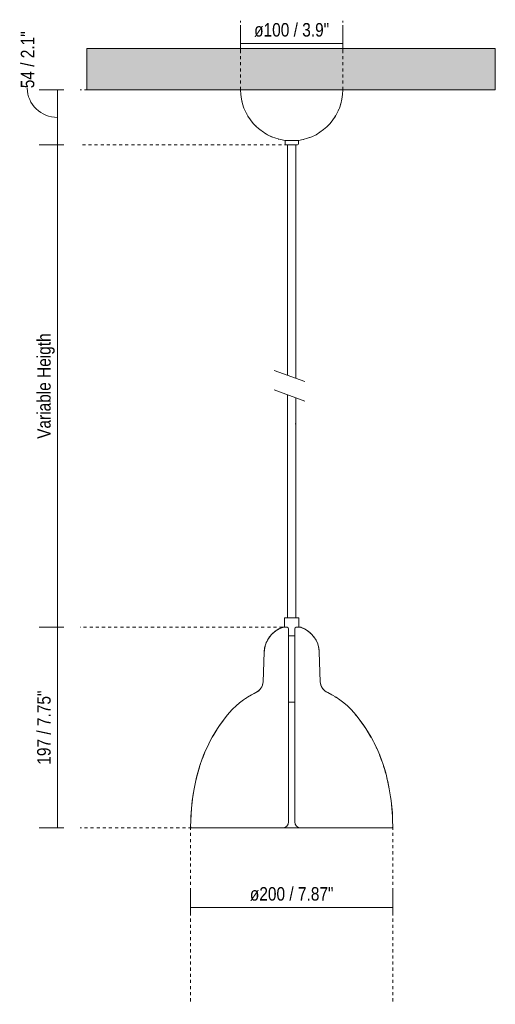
# Model space of a CAD drawing. Header units: millimetres. Extents: x 6329 to 8193, y 1104 to 6778.
# Tile 1 of 4: x 6329 to 6795, y 1104 to 2069. Entities that reach past the tile are written whole.
import ezdxf

# ---------------------------------------------------------------- set-up
doc = ezdxf.new("R2010")
doc.units = ezdxf.units.MM
doc.linetypes.add('Dash', pattern=[6, 3, -3])
for name, color, linetype, lineweight in [('Cotas', 7, 'Continuous', 9), ('Cotas-6', 7, 'Continuous', 9), ('Lighthing Fixture Detail Wide Black', 7, 'Continuous', 20), ('Luminarias', 7, 'Continuous', 20), ('Techos', 7, 'Continuous', 9)]:
    doc.layers.add(name, color=color, linetype=linetype, lineweight=lineweight)
doc.layers.add('Lighthing Fixture Dim Grey Dash', color=7, linetype='Dash', lineweight=9, true_color=0xd2d2d2)
doc.styles.add('Arial Narrow', font='ARIALN.TTF', dxfattribs={"height": 13.2})
doc.dimstyles.new('FARO_-_2_2mm_Arial_Narrow_mm_Inch_Left', dxfattribs={"dimscale": 304.8, "dimtxt": 13.509289, "dimasz": 0, "dimexe": 0.059055, "dimexo": 0.0625, "dimgap": 0.009843, "dimtad": 1, "dimdec": 0, "dimzin": 0, "dimdsep": 46, "dimtxsty": 'Arial Narrow', "dimblk1": 'NONE', "dimblk2": 'NONE', "dimsah": 1, "dimcen": 0.09, "dimadec": 0, "dimazin": 0, "dimtfac": 1, "dimtdec": 4, "dimtix": 1, "dimtmove": 0, "dimatfit": 3, "dimfxl": 0.019685, "dimfxlon": 1, "dimtvp": 1, "dimtolj": 1, "dimtzin": 0, "dimarcsym": 2})
doc.dimstyles.new('FARO_-_2_2mm_Arial_Narrow_mm_Inch_Left_1', dxfattribs={"dimscale": 304.8, "dimtxt": 13.509289, "dimasz": 0, "dimexe": 0.059055, "dimexo": 0.0625, "dimgap": 0.009843, "dimtad": 1, "dimdec": 0, "dimzin": 0, "dimdsep": 46, "dimtxsty": 'Arial Narrow', "dimblk1": 'NONE', "dimblk2": 'NONE', "dimsah": 1, "dimcen": 0.09, "dimadec": 0, "dimazin": 0, "dimtfac": 1, "dimtdec": 4, "dimtix": 1, "dimtmove": 1, "dimatfit": 3, "dimfxl": 0.019685, "dimfxlon": 1, "dimtvp": 1, "dimtolj": 1, "dimtzin": 0, "dimarcsym": 2})

# ---------------------------------------------------------------- blocks, each defined once
blk = doc.blocks.new('64258 - 64255 VENICE White Ceramics pendant lamp-464681-Alzado_PDF')
at = {"layer": 'Luminarias'}
for p, q in [((6546.9, 1988.6), (6546.86, 1988.74)), ((6645.15, 1993.97), (6645.1, 1993.29)), ((6548.82, 1982.3), (6548.8, 1982.38)), ((6551.63, 1976.18), (6551.56, 1976.32)), ((6624.91, 1959.54), (6624.77, 1959.45)), ((6583.11, 1951.61), (6582.45, 1951.75)), ((6613.24, 1953.24), (6613.08, 1953.17)), ((6619.21, 1955.96), (6619.13, 1955.92)), ((6589.23, 1946.42), (6589.21, 1946.5)), ((6601.67, 1946.19), (6601.55, 1946.15)), ((6576.15, 1466.63), (6577.97, 1468.21)), ((6586.42, 1473.29), (6586.77, 1473.35)), ((6604.36, 1473.35), (6604.71, 1473.29)), ((6619.28, 1460.74), (6619.34, 1460.64)), ((6621.27, 1456.09), (6621.31, 1455.92)), ((6566.98, 1416.75), (6567.45, 1419)), ((6623.53, 1420), (6624.06, 1416.99)), ((6560.3, 1409.39), (6562.95, 1410.98)), ((6563.49, 1411.48), (6565.11, 1413.2)), ((6565.61, 1413.92), (6566.65, 1415.91)), ((6624.33, 1416.3), (6625.35, 1414.17)), ((6625.85, 1413.45), (6627.33, 1411.76)), ((6627.99, 1411.15), (6629.94, 1409.89)), ((6551.07, 1404.01), (6551.17, 1404.07)), ((6652.46, 1393.96), (6652.54, 1393.88))]:
    blk.add_line(p, q, dxfattribs=at)
at = {"layer": 'Luminarias', "flags": 128}
for points in [[(6545.88, 1994.8), (6545.78, 1995.38), (6545.56, 2000)], [(6641.77, 1981.05), (6641.52, 1980.34), (6640.99, 1979.3)], [(6643.85, 1987.18), (6643.75, 1986.69), (6643.31, 1985.46)], [(6555.94, 1969.65), (6555.23, 1970.49), (6554.98, 1970.88)], [(6635.24, 1969.71), (6634.62, 1968.82), (6634.14, 1968.3)], [(6638.88, 1975.18), (6638.46, 1974.35), (6637.9, 1973.55)], [(6560.37, 1964.6), (6559.56, 1965.34), (6559.12, 1965.85)], [(6565.32, 1960.27), (6564.54, 1960.81), (6563.81, 1961.48)], [(6630.83, 1964.67), (6630.08, 1963.85), (6629.72, 1963.55)], [(6570.77, 1956.64), (6570.08, 1956.99), (6569.09, 1957.67)], [(6576.58, 1953.78), (6576.09, 1953.95), (6574.88, 1954.56)], [(6607.23, 1951.41), (6606.64, 1951.23), (6602.09, 1950.41)], [(6578.02, 1468.25), (6579.88, 1469.86), (6580.5, 1470.21)], [(6581.91, 1471.04), (6584.15, 1472.35), (6586.42, 1473.29)], [(6604.71, 1473.29), (6609.18, 1471.19), (6609.74, 1470.79)], [(6611.2, 1469.75), (6613.2, 1468.32), (6614.14, 1467.34)], [(6570.24, 1456.92), (6570.72, 1458.42), (6571.43, 1459.74)], [(6572.75, 1462.2), (6573.06, 1462.77), (6574.84, 1465)], [(6615.92, 1465.49), (6616.62, 1464.76), (6617.83, 1462.94)], [(6568.6, 1448.82), (6569.22, 1453.72), (6569.44, 1454.42)], [(6621.8, 1453.69), (6622.33, 1451.27), (6622.53, 1448.82)], [(6557.87, 1408.06), (6558.71, 1408.56), (6560.3, 1409.39)], [(6638.25, 1405.16), (6638.55, 1404.99), (6638.86, 1404.77)], [(6537.16, 1392.43), (6537.39, 1392.69), (6537.67, 1392.95)], [(6525.21, 1377.38), (6527.06, 1380.17), (6531.48, 1386.05)], [(6657.84, 1388.16), (6658.51, 1387.44), (6659.64, 1386.05)], [(6659.64, 1386.05), (6666.63, 1376.48), (6667.26, 1375.46)], [(6518.76, 1367.08), (6520.53, 1370.27), (6522.34, 1373.03)], [(6669.03, 1372.61), (6672.87, 1366.4), (6673.41, 1365.36)], [(6513.19, 1356.45), (6514.78, 1359.91), (6515.85, 1361.85)], [(6508.27, 1344.9), (6509.83, 1349.14), (6510.47, 1350.53)], [(6676.24, 1359.89), (6678.32, 1355.87), (6678.92, 1354.46)], [(6681.46, 1348.47), (6682.95, 1344.96), (6683.66, 1342.86)], [(6500.11, 1315.01), (6502.48, 1326.62), (6505.72, 1338.02), (6506.13, 1339.12)], [(6685.57, 1337.19), (6686.74, 1333.73), (6687.55, 1330.54)], [(6688.83, 1325.48), (6689.65, 1322.24), (6691.02, 1315.01)], [(6496.74, 1284.24), (6497.3, 1296.08), (6498.77, 1307.84), (6500.11, 1315.01)], [(6691.02, 1315.01), (6693.03, 1303.33), (6694.15, 1291.53), (6694.39, 1284.24)]]:
    blk.add_lwpolyline(points, dxfattribs=at)
blk = doc.blocks.new('DIMBLOCK1-Alzado_PDF')
at = {"layer": 'Cotas-6', "color": 251, "true_color": 0x5b5b5b}
for p, q in [((6496.58, 1198.75), (6496.58, 1216.75)), ((6694.54, 1198.75), (6694.54, 1216.75)), ((6496.58, 1198.75), (6694.54, 1198.75)), ((6496.58, 1198.75), (6496.58, 1192.75)), ((6694.54, 1198.75), (6694.54, 1192.75))]:
    blk.add_line(p, q, dxfattribs=at)
at = {"layer": 'Cotas-6', "color": 0, "insert": (6554.61, 1218.81), "char_height": 13.2, "width": 98.2962, "attachment_point": 1, "line_spacing_factor": 0.974696, "style": 'Arial Narrow'}
blk.add_mtext('ø\\fArial Narrow|b0|i0|c254|p34|;\u202c200 / 7.87"', dxfattribs=at)
blk = doc.blocks.new('_None')
blk = doc.blocks.new('DIMBLOCK2-Alzado_PDF')
at = {"layer": 'Cotas-6', "color": 251, "true_color": 0x5b5b5b}
for p, q in [((6545.56, 2045.28), (6545.56, 2063.28)), ((6645.57, 2045.28), (6645.57, 2063.28)), ((6545.56, 2045.28), (6645.57, 2045.28)), ((6545.56, 2045.28), (6545.56, 2039.28)), ((6645.57, 2045.28), (6645.57, 2039.28))]:
    blk.add_line(p, q, dxfattribs=at)
at = {"layer": 'Cotas-6', "color": 0, "insert": (6558.79, 2065.34), "char_height": 13.2, "width": 88.2607, "attachment_point": 1, "line_spacing_factor": 0.974696, "style": 'Arial Narrow'}
blk.add_mtext('ø100 / 3.9"', dxfattribs=at)
blk = doc.blocks.new('DIMBLOCK3-Alzado_PDF')
at = {"layer": 'Cotas-6', "color": 251, "true_color": 0x5b5b5b}
for p, q in [((6366.37, 2000), (6348.37, 2000)), ((6366.37, 2000), (6366.37, 1946)), ((6366.37, 2000), (6372.37, 2000)), ((6366.37, 1946), (6348.37, 1946)), ((6366.37, 1946), (6372.37, 1946))]:
    blk.add_line(p, q, dxfattribs=at)
blk.add_ellipse((6366.37, 2001.5), major_axis=(29.73, 0), ratio=0.958732, start_param=3.141593, end_param=4.712389, dxfattribs=at)
at = {"layer": 'Cotas-6', "color": 0, "insert": (6330.3, 2001.5), "char_height": 13.2, "width": 67.1605, "attachment_point": 1, "rotation": 90, "line_spacing_factor": 0.974696, "style": 'Arial Narrow'}
blk.add_mtext('54 / 2.1"', dxfattribs=at)
blk = doc.blocks.new('DIMBLOCK4-Alzado_PDF')
at = {"layer": 'Cotas-6', "color": 251, "true_color": 0x5b5b5b}
for p, q in [((6366.37, 1946), (6348.37, 1946)), ((6366.37, 1946), (6366.37, 1473.35)), ((6366.37, 1946), (6372.37, 1946)), ((6366.37, 1473.35), (6348.37, 1473.35)), ((6366.37, 1473.35), (6372.37, 1473.35))]:
    blk.add_line(p, q, dxfattribs=at)
at = {"layer": 'Cotas-6', "color": 0, "insert": (6346.31, 1658), "char_height": 13.2, "width": 124.0281, "attachment_point": 1, "rotation": 90, "line_spacing_factor": 0.974696, "style": 'Arial Narrow'}
blk.add_mtext('Variable Heigth', dxfattribs=at)
blk = doc.blocks.new('DIMBLOCK5-Alzado_PDF')
at = {"layer": 'Cotas-6', "color": 251, "true_color": 0x5b5b5b}
for p, q in [((6366.37, 1473.35), (6348.37, 1473.35)), ((6366.37, 1473.35), (6366.37, 1276.89)), ((6366.37, 1473.35), (6372.37, 1473.35)), ((6366.37, 1276.89), (6348.37, 1276.89)), ((6366.37, 1276.89), (6372.37, 1276.89))]:
    blk.add_line(p, q, dxfattribs=at)
at = {"layer": 'Cotas-6', "color": 0, "insert": (6346.31, 1338.77), "char_height": 13.2, "width": 87.2314, "attachment_point": 1, "rotation": 90, "line_spacing_factor": 0.974696, "style": 'Arial Narrow'}
blk.add_mtext('197 / 7.75"', dxfattribs=at)

msp = doc.modelspace()

# ---------------------------------------------------------------- hatches: boundary and pattern name
at = {"layer": 'Techos', "true_color": 0xe8e8e8}
msp.add_hatch(color=254, dxfattribs=at).paths.add_polyline_path([(6595.35, 2000), (6794.95, 2000), (6794.95, 2040.5), (6394.95, 2040.5), (6394.95, 2000), (6580.42, 2000)])

# ---------------------------------------------------------------- linework, layer by layer
at = {"layer": 'Lighthing Fixture Detail Wide Black'}
for p, q in [((6645.57, 2000), (6545.56, 2000)), ((6602.09, 1950.41), (6589.04, 1950.41)), ((6589.04, 1950.41), (6589.04, 1947)), ((6602.09, 1947), (6602.09, 1950.41)), ((6590.04, 1946), (6601.09, 1946)), ((6591.54, 1946), (6591.54, 1720.32)), ((6599.59, 1717.39), (6599.59, 1946)), ((6608.5, 1714.14), (6578.5, 1725.06)), ((6578.5, 1705.98), (6608.5, 1695.06)), ((6591.54, 1701.24), (6591.54, 1482.5)), ((6599.59, 1482.5), (6599.59, 1698.31)), ((6598.95, 1672.59), (6599.77, 1672.59)), ((6602.56, 1482.5), (6588.56, 1482.5)), ((6588.56, 1482.5), (6588.56, 1473.35)), ((6602.56, 1473.35), (6602.56, 1482.5)), ((6588.56, 1473.35), (6586.77, 1473.35)), ((6588.56, 1473.35), (6591.08, 1473.35)), ((6592.58, 1471.85), (6592.58, 1465)), ((6598.55, 1465), (6598.55, 1471.85)), ((6600.05, 1473.35), (6602.56, 1473.35)), ((6604.36, 1473.35), (6602.56, 1473.35)), ((6592.58, 1400), (6592.58, 1465)), ((6592.58, 1465), (6598.55, 1465)), ((6598.55, 1465), (6598.55, 1400)), ((6568.59, 1449.01), (6567.6, 1420)), ((6623.53, 1420), (6622.53, 1449.01)), ((6598.55, 1400), (6592.58, 1400)), ((6592.58, 1400), (6592.58, 1282.85)), ((6598.55, 1282.85), (6598.55, 1400)), ((6496.74, 1284.24), (6496.58, 1277.91)), ((6694.54, 1277.91), (6694.39, 1284.24)), ((6497.58, 1276.89), (6586.59, 1276.89)), ((6586.59, 1276.89), (6604.54, 1276.89)), ((6604.54, 1276.89), (6693.54, 1276.89))]:
    msp.add_line(p, q, dxfattribs=at)
for centre, radius, start, end in [((6595.58, 2000), 50.02, 180.00146, 262.48979), ((6595.55, 2000), 50.02, 277.51021, 359.99854), ((6590.04, 1947), 1, 180, 270), ((6601.09, 1947), 1, 270, 0), ((6595.19, 1448.1), 26.62, 108.45218, 178.03615), ((6591.08, 1471.85), 1.5, 360, 90), ((6600.05, 1471.85), 1.5, 90, 180), ((6595.93, 1448.1), 26.62, 1.96385, 71.54782), ((6555.64, 1420.41), 11.97, 292.90922, 358.03615), ((6635.49, 1420.41), 11.97, 181.96385, 247.09078), ((6598.04, 1333.32), 84.92, 116.3899, 141.6101), ((6593.08, 1333.32), 84.92, 38.3899, 63.6101), ((6652.52, 1290.15), 154.43, 141.6101, 170.73844), ((6538.6, 1290.15), 154.43, 9.26156, 38.3899), ((6679.98, 1279.74), 183.29, 168.90597, 178.59145), ((6511.15, 1279.74), 183.29, 1.40855, 11.09403), ((6497.58, 1277.89), 1, 178.59145, 270), ((6586.59, 1282.85), 5.96, 270, 0), ((6604.54, 1282.85), 5.96, 180, 270), ((6693.54, 1277.89), 1, 270, 1.40855)]:
    msp.add_arc(centre, radius, start, end, dxfattribs=at)
at = {"layer": 'Lighthing Fixture Dim Grey Dash'}
for p, q in [((6545.56, 2000), (6545.56, 2067.47)), ((6645.57, 2000), (6645.57, 2067.47)), ((6545.56, 2000), (6388.58, 2000)), ((6591.54, 1946), (6388.58, 1946)), ((6586.77, 1473.35), (6388.58, 1473.35)), ((6497.58, 1276.89), (6388.58, 1276.89)), ((6496.58, 1277.91), (6496.58, 1104)), ((6694.54, 1277.91), (6694.54, 1104))]:
    msp.add_line(p, q, dxfattribs=at)
at = {"layer": 'Techos'}
for p, q in [((6394.95, 2040.5), (6794.95, 2040.5)), ((6394.95, 2000), (6394.95, 2040.5)), ((6794.95, 2040.5), (6794.95, 2000)), ((6545.56, 2000), (6394.95, 2000)), ((6794.95, 2000), (6645.57, 2000))]:
    msp.add_line(p, q, dxfattribs=at)

# ---------------------------------------------------------------- block references
at = {"layer": 'Luminarias'}
msp.add_blockref('64258 - 64255 VENICE White Ceramics pendant lamp-464681-Alzado_PDF', (0, 0), dxfattribs=at)

# ---------------------------------------------------------------- dimensions: what is measured, and where the dimension line sits
at = {"layer": 'Cotas', "color": 251, "true_color": 0x5b5b5b}
dim = msp.add_linear_dim(base=(6366.37, 1946), p1=(6372.37, 2000), p2=(6372.37, 1946), angle=90, dimstyle='FARO_-_2_2mm_Arial_Narrow_mm_Inch_Left_1', override={"dimpost": '<>', "dimfxl": 53.999613}, dxfattribs=at)
dim.commit()
dim.dimension.update_dxf_attribs({"geometry": 'DIMBLOCK3-Alzado_PDF', "text_midpoint": (6339.1, 2035.09), "dimtype": 160, "text_rotation": 90})
for base, p1, p2, text, override, picture, middle in [((6645.57, 2045.28), (6545.56, 2039.28), (6645.57, 2039.28), 'ø<>', {"dimpost": '<>', "dimfxl": 100.009258}, 'DIMBLOCK2-Alzado_PDF', (6595.56, 2056.82)), ((6694.54, 1198.75), (6496.58, 1192.75), (6694.54, 1192.75), 'ø\u202c200 / 7.87"', {"dimpost": '<>', "dimfxl": 197.960006}, 'DIMBLOCK1-Alzado_PDF', (6595.56, 1209.7))]:
    dim = msp.add_linear_dim(base=base, p1=p1, p2=p2, text=text, dimstyle='FARO_-_2_2mm_Arial_Narrow_mm_Inch_Left', override=override, dxfattribs=at)
    dim.commit()
    dim.dimension.update_dxf_attribs({"geometry": picture, "text_midpoint": middle})
for base, p1, p2, text, override, picture, middle in [((6366.37, 1473.35), (6372.37, 1946), (6372.37, 1473.35), 'Variable Heigth', {"dimpost": '<>', "dimfxl": 472.652602}, 'DIMBLOCK4-Alzado_PDF', (6354.83, 1709.67)), ((6366.37, 1276.89), (6372.37, 1473.35), (6372.37, 1276.89), '197 / 7.75"', {"dimpost": '<>', "dimfxl": 196.459981}, 'DIMBLOCK5-Alzado_PDF', (6356.55, 1375.12))]:
    dim = msp.add_linear_dim(base=base, p1=p1, p2=p2, angle=90, text=text, dimstyle='FARO_-_2_2mm_Arial_Narrow_mm_Inch_Left', override=override, dxfattribs=at)
    dim.commit()
    dim.dimension.update_dxf_attribs({"geometry": picture, "text_midpoint": middle})

doc.saveas('drawing.dxf')
